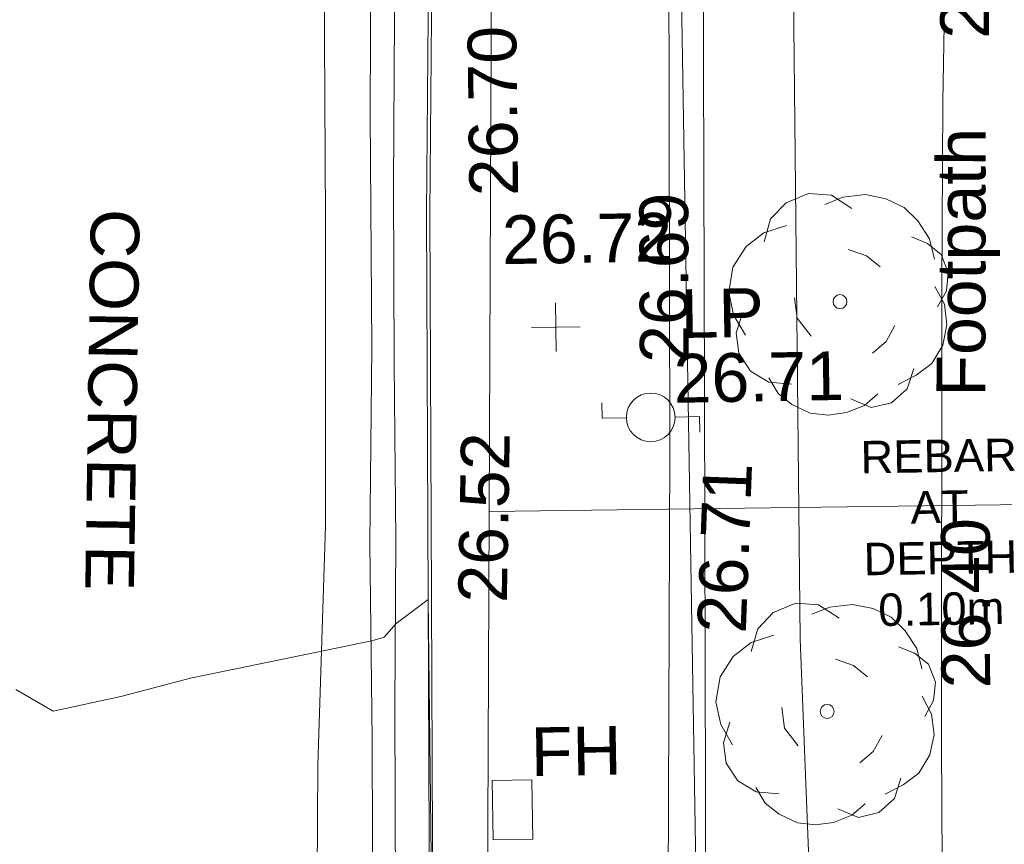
# Model space of a CAD drawing. Header units: millimetres. Extents: x -290717 to 520720, y -88450 to 287762.
# Tile 222 of 256: x -6642 to 937, y 21504 to 27854. Entities that reach past the tile are written whole.
import ezdxf

# ---------------------------------------------------------------- set-up
doc = ezdxf.new("R2010")
doc.units = ezdxf.units.MM
doc.linetypes.add('IMPORT-HIDDEN2 _3_', pattern=[4762.5, 3175, -1587.5])
doc.linetypes.add('IMPORT-UG_ELEC_STREET LIGHTING_QLB2 _2_', pattern=[2700, 1500, -300.0000000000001, 0, -250, 150, -300.0000000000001, 0, -200])
for name, color, linetype, lineweight, true_color in [('00_TOPO_FIREHYDRANT', 5, 'Continuous', 9, 0x0000ff), ('00_TOPO_FURN_LAMP_POST', 7, 'Continuous', 9, 0x666666), ('00_TOPO_KERB_BOTTOM', 1, 'Continuous', 9, 0xff0000), ('00_TOPO_KERB_TOP', 7, 'Continuous', 9, 0xa500a5), ('00_TOPO_LEVEL_SPOT', 7, 'Continuous', 9, 0x666666), ('00_TOPO_ROAD_MARKING_YELLOW_CONTINUOUS', 40, 'Continuous', 9, 0xffbf00), ('00_TOPO_TREE', 7, 'Continuous', 9, 0x666666), ('00_TOPO_WALL', 7, 'Continuous', 9, 0x7c00a5), ('00_UAV_FOOTPATH', 7, 'Continuous', 9, 0xa50000), ('00_UAV_FORM_LINES', 7, 'Continuous', 9, 0x666666), ('00_UAV_WALL', 7, 'Continuous', 9, 0x7c00a5), ('01_DTM_CONTOUR_MNR', 7, 'Continuous', 9, 0xa5a552), ('12333-PUM-2D-U-0001-C01 - Rev2_REVIT IMPORT_dwg', 7, 'Continuous', 9, 0x767676), ('PUM-CHAMBER EXTENTS', 6, 'IMPORT-HIDDEN2 _3_', 9, 0xff00ff), ('PUM-GPR-REBAR', 30, 'Continuous', 9, 0xff7f00)]:
    doc.layers.add(name, color=color, linetype=linetype, lineweight=lineweight, true_color=true_color)
doc.layers.add('00_TOPO_SURFACE', color=7, linetype='Continuous', lineweight=9)
doc.layers.add('00_TOPO_SURVEY_TEXT', color=7, linetype='Continuous', lineweight=9)
doc.styles.add('Arial_1', font='arial.ttf', dxfattribs={"height": 250})
doc.styles.add('Swis721 Lt BT_2', font='swissl.ttf', dxfattribs={"height": 375})

# ---------------------------------------------------------------- blocks, each defined once
blk = doc.blocks.new('12333-PUM-2D-U-0001-C01 - Rev2_REVIT IMPORT_dwg_CONIFEROUS_TREE-2077068-Site Location Plan Existing')
at = {"layer": '00_TOPO_TREE', "color": 254, "true_color": 0xcccccc, "flags": 128}
for points in [[(-1889.403682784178, 1545.875740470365), (-1717.639711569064, 2118.422311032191), (-1316.857112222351, 2519.204910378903), (-744.3105416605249, 2748.223538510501), (-171.763971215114, 2690.968881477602), (343.5279423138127, 2347.440939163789)], [(-343.5279423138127, 2461.950253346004), (114.5093140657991, 2633.714224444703), (687.0558846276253, 2690.968881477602), (1202.347798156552, 2576.459567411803), (1660.385054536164, 2347.440939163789), (2003.912996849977, 2003.912996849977), (2290.18628213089, 1545.875740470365), (2404.695596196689, 1030.583826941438)], [(-2404.695596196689, -801.5651986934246), (-2690.968881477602, -286.2732852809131), (-2805.478195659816, 286.2732852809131), (-2690.968881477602, 916.0745128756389), (-2347.440939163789, 1431.36642628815), (-1889.403682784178, 1774.894368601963), (-1316.857112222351, 1946.658339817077)], [(1832.149025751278, 1603.130397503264), (2232.93162509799, 1431.36642628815), (2576.459567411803, 1145.093141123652), (2748.223538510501, 687.0558846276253), (2690.968881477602, 229.0186282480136), (2461.950253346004, -171.763971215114)], [(229.0186282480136, 1316.857112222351), (687.0558846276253, 1145.093141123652), (1030.583826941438, 858.8198558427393)], [(2404.695596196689, 343.5279423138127), (2633.714224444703, -114.5093140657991), (2690.968881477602, -629.8012275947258), (2576.459567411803, -1145.093141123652), (2290.18628213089, -1603.130397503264), (1889.403682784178, -1889.403682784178), (1431.36642628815, -2118.422311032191)], [(-744.3105416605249, -858.8198558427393), (-1087.838483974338, -400.7825993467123), (-1145.093141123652, 114.5093140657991)], [(-1259.602455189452, -2061.167653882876), (-1832.149025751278, -2003.912996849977), (-2290.18628213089, -1717.639711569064), (-2576.459567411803, -1259.602455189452), (-2633.714224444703, -744.3105416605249), (-2461.950253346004, -229.0186282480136)], [(1374.111769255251, -629.8012275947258), (1145.093141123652, -1030.583826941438), (801.5651986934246, -1316.857112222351)], [(1832.149025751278, -1717.639711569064), (1660.385054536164, -2232.93162509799), (1259.602455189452, -2576.459567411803), (744.3105416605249, -2690.968881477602), (229.0186282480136, -2461.950253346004)], [(916.0745128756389, -2347.440939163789), (572.5465705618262, -2633.714224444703), (114.5093140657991, -2805.478195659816), (-343.5279423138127, -2862.732852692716), (-801.5651986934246, -2805.478195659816), (-1259.602455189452, -2576.459567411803), (-1603.130397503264, -2290.18628213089), (-1832.149025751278, -1889.403682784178)]]:
    blk.add_lwpolyline(points, dxfattribs=at)
at = {"layer": '00_TOPO_TREE', "color": 254, "true_color": 0xcccccc}
blk.add_circle((0, 0), 176.6246020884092, dxfattribs=at)
blk = doc.blocks.new('12333-PUM-2D-U-0001-C01 - Rev2_REVIT IMPORT_dwg_MSL_Lamp_Post_SYM-2077199-Site Location Plan Existing')
at = {"layer": '00_TOPO_FURN_LAMP_POST', "color": 254, "true_color": 0xcccccc, "flags": 128}
for points in [[(-500.1060478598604, 0), (-1000.212095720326, 0), (-1000.212095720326, 316.7338303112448)], [(500.1060478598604, 0), (1000.21209571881, 0), (1000.21209571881, -316.7338303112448)]]:
    blk.add_lwpolyline(points, dxfattribs=at)
at = {"layer": '00_TOPO_FURN_LAMP_POST', "color": 254, "true_color": 0xcccccc}
blk.add_circle((0, 0), 500.1060478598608, dxfattribs=at)
blk = doc.blocks.new('12333-PUM-2D-U-0001-C01 - Rev2_REVIT IMPORT_dwg_MM-2077200-Site Location Plan Existing')
at = {"layer": '00_TOPO_LEVEL_SPOT', "color": 254, "true_color": 0xcccccc, "flags": 128}
for points in [[(500.0000000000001, 0), (0, 0), (0, 500.0000000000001)], [(0, -500.0000000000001), (0, 0), (-500.0000000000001, 0)]]:
    blk.add_lwpolyline(points, dxfattribs=at)
blk = doc.blocks.new('12333-PUM-2D-U-0001-C01 - Rev2_REVIT IMPORT_dwg_CONIFEROUS_TREE-2077251-Site Location Plan Existing')
at = {"layer": '00_TOPO_TREE', "color": 254, "true_color": 0xcccccc, "flags": 128}
for points in [[(-1889.403682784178, 1545.875740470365), (-1717.639711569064, 2118.422311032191), (-1316.857112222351, 2519.204910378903), (-744.3105416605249, 2748.223538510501), (-171.763971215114, 2690.968881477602), (343.5279423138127, 2347.440939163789)], [(-343.5279423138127, 2461.950253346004), (114.5093140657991, 2633.714224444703), (687.0558846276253, 2690.968881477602), (1202.347798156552, 2576.459567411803), (1660.385054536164, 2347.440939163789), (2003.912996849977, 2003.912996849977), (2290.18628213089, 1545.875740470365), (2404.695596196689, 1030.583826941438)], [(-2404.695596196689, -801.5651986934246), (-2690.968881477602, -286.2732852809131), (-2805.478195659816, 286.2732852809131), (-2690.968881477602, 916.0745128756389), (-2347.440939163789, 1431.36642628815), (-1889.403682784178, 1774.894368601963), (-1316.857112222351, 1946.658339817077)], [(1832.149025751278, 1603.130397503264), (2232.93162509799, 1431.36642628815), (2576.459567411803, 1145.093141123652), (2748.223538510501, 687.0558846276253), (2690.968881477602, 229.0186282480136), (2461.950253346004, -171.763971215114)], [(229.0186282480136, 1316.857112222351), (687.0558846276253, 1145.093141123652), (1030.583826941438, 858.8198558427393)], [(2404.695596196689, 343.5279423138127), (2633.714224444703, -114.5093140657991), (2690.968881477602, -629.8012275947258), (2576.459567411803, -1145.093141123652), (2290.18628213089, -1603.130397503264), (1889.403682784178, -1889.403682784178), (1431.36642628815, -2118.422311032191)], [(-744.3105416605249, -858.8198558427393), (-1087.838483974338, -400.7825993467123), (-1145.093141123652, 114.5093140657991)], [(-1259.602455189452, -2061.167653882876), (-1832.149025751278, -2003.912996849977), (-2290.18628213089, -1717.639711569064), (-2576.459567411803, -1259.602455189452), (-2633.714224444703, -744.3105416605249), (-2461.950253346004, -229.0186282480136)], [(1374.111769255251, -629.8012275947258), (1145.093141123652, -1030.583826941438), (801.5651986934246, -1316.857112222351)], [(1832.149025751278, -1717.639711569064), (1660.385054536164, -2232.93162509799), (1259.602455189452, -2576.459567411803), (744.3105416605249, -2690.968881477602), (229.0186282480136, -2461.950253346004)], [(916.0745128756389, -2347.440939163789), (572.5465705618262, -2633.714224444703), (114.5093140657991, -2805.478195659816), (-343.5279423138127, -2862.732852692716), (-801.5651986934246, -2805.478195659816), (-1259.602455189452, -2576.459567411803), (-1603.130397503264, -2290.18628213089), (-1832.149025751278, -1889.403682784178)]]:
    blk.add_lwpolyline(points, dxfattribs=at)
at = {"layer": '00_TOPO_TREE', "color": 254, "true_color": 0xcccccc}
blk.add_circle((0, 0), 176.6246020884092, dxfattribs=at)
blk = doc.blocks.new('12333-PUM-2D-U-0001-C01 - Rev2_REVIT IMPORT_dwg_MGS62954_T2_Galway_ITM_3d_Rev1-2077680-Site Location Plan Existing')
at = {"layer": '00_TOPO_FIREHYDRANT', "color": 254, "true_color": 0xcccccc}
for p, q in [((533899338.6000001, 725577009.6000001), (533899338.6000001, 725577466.8000002)), ((533899338.6000001, 725577466.8000002), (533899643.4, 725577466.8000002)), ((533899643.4, 725577466.8000002), (533899643.4, 725577009.6000001)), ((533899338.6000001, 725577009.6000001), (533899643.4, 725577009.6000001))]:
    blk.add_line(p, q, dxfattribs=at)
at = {"layer": '00_TOPO_KERB_BOTTOM', "color": 254, "true_color": 0xcccccc, "flags": 128}
blk.add_lwpolyline([(533898764.105166, 725571026.9152713), (533898821.0019907, 725575140.1520832), (533898871.1286762, 725578874.6310568), (533898909.9279353, 725581840.5200496), (533898963.7298422, 725583962.6081212), (533898997.1133751, 725586104.1341182), (533899036.4995064, 725587793.1978781), (533899074.5946195, 725589970.3319584), (533899110.965927, 725592012.040946), (533899146.7551204, 725593598.3361902), (533899176.4370806, 725595423.6309454), (533899194.5971999, 725597464.3736867), (533899220.5385075, 725599086.17544), (533899246.958136, 725600745.2960148), (533899262.7158294, 725602301.7473198)], dxfattribs=at)
at = {"layer": '00_TOPO_KERB_TOP', "color": 254, "true_color": 0xcccccc, "flags": 128}
blk.add_lwpolyline([(533898790.33236, 725571026.5006781), (533898847.2299751, 725575139.7946573), (533898897.356793, 725578874.2834753), (533898936.1540059, 725581840.0160675), (533898989.9550799, 725583962.071278), (533899023.3390284, 725586103.6239452), (533899062.7245761, 725587792.6626796), (533899100.8209516, 725589969.8689066), (533899137.1910768, 725592011.5115204), (533899172.9807294, 725593597.8271172), (533899202.6656024, 725595423.3009921), (533899220.8257527, 725597464.047222), (533899246.7655868, 725599085.7568657), (533899273.1864413, 725600744.9544204), (533899288.9449047, 725602301.4817736)], dxfattribs=at)
at = {"layer": '00_TOPO_ROAD_MARKING_YELLOW_CONTINUOUS', "color": 254, "true_color": 0xcccccc, "flags": 128}
for points in [[(533898370, 725554850), (533898200.0000001, 725555260), (533898100, 725555620.0000001), (533898050.0000001, 725556290.0000001), (533898090, 725558090.0000001), (533898120, 725559300.0000001), (533898140, 725560250), (533898170.0000001, 725561270), (533898190.0000002, 725562430.0000002), (533898200.0000001, 725563280.0000001), (533898220, 725564630), (533898240, 725565580.0000001), (533898270, 725567210), (533898320.0000001, 725570100.0000001), (533898340, 725571540.0000001), (533898360.0000001, 725573280), (533898380.0000001, 725574770), (533898400.0000001, 725576270.0000001), (533898420.0000001, 725577800.0000001), (533898430.0000002, 725579310.0000002), (533898470, 725580820.0000001), (533898490.0000001, 725582610), (533898530.0000001, 725584460.0000001)], [(533898710.0000001, 725584410.0000001), (533898690.0000002, 725583360.0000001), (533898660.0000001, 725582060.0000002), (533898640.0000001, 725580690.0000002), (533898630.0000001, 725579330.0000002), (533898600, 725578040), (533898580.0000001, 725576580.0000001), (533898570.0000001, 725575100), (533898550.0000001, 725573790.0000001), (533898520.0000001, 725572300.0000001), (533898510.0000001, 725570650)]]:
    blk.add_lwpolyline(points, dxfattribs=at)
at = {"layer": '00_TOPO_SURFACE', "color": 254, "true_color": 0xcccccc, "flags": 128}
blk.add_lwpolyline([(533893824.42242, 725574681.4173602), (533894920.0000001, 725574620), (533895899.6935957, 725574590.0008543), (533897250.0000001, 725574550.0000001), (533897950.0000001, 725574560.0000002), (533897960.0000001, 725575910.0000001), (533898000.0000001, 725577610.0000001), (533898090, 725579450.0000004), (533898130.0000001, 725581810.0000001), (533898160.0000001, 725584140), (533898160.0000001, 725587230), (533898150.0000001, 725589910.0000001), (533898170.0000001, 725592650.0000001), (533898240, 725595020.0000001), (533898320.0000001, 725598970.0000001), (533898430.0000002, 725601500), (533898520.0000001, 725603510.0000001), (533898570.0000001, 725604410.0000001), (533897970, 725605800.0000001), (533896773.2119035, 725605630.6529837), (533895360, 725605480), (533894459.7258379, 725605350.0062451)], dxfattribs=at)
at = {"layer": '00_TOPO_WALL', "color": 254, "true_color": 0xcccccc, "flags": 128}
blk.add_lwpolyline([(533903196.0456186, 725572639.4553483), (533901719.7649682, 725572668.0242258), (533900613.8766022, 725572696.884826), (533900648.178223, 725574174.2979034), (533900665.8873505, 725575953.3907685), (533900751.3894038, 725579984.1210362), (533900810.7542551, 725583833.3312958), (533900872.2803066, 725587230.3244454), (533900922.9992424, 725590631.9649388), (533900988.9957588, 725595158.0420883), (533901047.4302918, 725598977.6703712), (533901107.5130171, 725601699.7244139), (533901667.9269539, 725601699.6509593)], dxfattribs=at)
at = {"layer": '00_UAV_FORM_LINES', "color": 254, "true_color": 0xcccccc, "flags": 128}
blk.add_lwpolyline([(533901973.2802559, 725601310.712365), (533901885.3595, 725596041.4490001), (533901857.3595001, 725591439.4490001), (533901761.3595001, 725583235.4490002), (533901728.3594999, 725578514.4490001), (533901818.3595001, 725574394.4490001), (533901773.3595002, 725573567.4490001), (533901752.6184992, 725572911.710936)], dxfattribs=at)
at = {"layer": '00_UAV_WALL', "color": 254, "true_color": 0xcccccc, "flags": 128}
blk.add_lwpolyline([(533903196.0456186, 725572639.4553483), (533903202.4066311, 725572859.9079312), (533900892.3599287, 725572942.4492058), (533900941.2247003, 725575407.5926774), (533900979.3599289, 725577331.4492059), (533901023.5406011, 725580404.8872669), (533901048.3599288, 725582131.4492059), (533901095.534448, 725585403.1017754), (533901119.359929, 725587055.4492059), (533901138.8066769, 725590400.2898917), (533901143.3599288, 725591183.4492059), (533901235.3599288, 725594791.449206), (533901242.9368128, 725595396.3102403), (533901282.3599288, 725598543.4492058)], dxfattribs=at)
at = {"layer": '01_DTM_CONTOUR_MNR', "color": 254, "true_color": 0xcccccc, "flags": 128}
for points in [[(533900627.7026038, 725573292.3877436), (533898850, 725575140), (533898870.0000001, 725578870), (533898620, 725578690.0000001), (533898526.9851936, 725578585.4635535), (533898430.0000002, 725578560.0000002), (533897030.7031453, 725578295.3640425), (533896490.9935741, 725578163.2295135), (533895970, 725578060.0000002), (533895683.8252233, 725578232.7230889)], [(533903204.4091021, 725594135.0824658), (533903200.0000001, 725594100.0000001), (533903179.8943689, 725593794.9930072), (533903188.0357143, 725593739.2857144), (533903292.4193243, 725593375.0225959), (533903161.1117354, 725588942.1867301), (533903053.7205039, 725587068.5100956), (533902898.6912388, 725582631.7549907), (533902866.6751788, 725581192.2761841), (533902802.8234286, 725577684.751209), (533902784.3275108, 725576305.5349195), (533902729.5504262, 725573381.5853972), (533902573.8032413, 725573170.9088805), (533901750.0000001, 725572960.0000001), (533901505.5738851, 725572920.5381936)]]:
    blk.add_lwpolyline(points, dxfattribs=at)
for name, p, xscale, yscale, zscale in [('12333-PUM-2D-U-0001-C01 - Rev2_REVIT IMPORT_dwg_CONIFEROUS_TREE-2077068-Site Location Plan Existing', (533902080.008882, 725581107.2364651), 0.3048, 0.3048, 0.3048), ('12333-PUM-2D-U-0001-C01 - Rev2_REVIT IMPORT_dwg_MM-2077200-Site Location Plan Existing', (533899889.901639, 725580948.6520363), 0.375, 0.375, 0.375), ('12333-PUM-2D-U-0001-C01 - Rev2_REVIT IMPORT_dwg_MSL_Lamp_Post_SYM-2077199-Site Location Plan Existing', (533900608.1382316, 725580241.0990994), 0.375, 0.375, 0.375), ('12333-PUM-2D-U-0001-C01 - Rev2_REVIT IMPORT_dwg_CONIFEROUS_TREE-2077251-Site Location Plan Existing', (533901926.3599288, 725577954.4492059), 0.3048, 0.3048, 0.3048)]:
    blk.add_blockref(name, p, dxfattribs=dict(xscale=xscale, yscale=yscale, zscale=zscale))
at = {"layer": '00_TOPO_FIREHYDRANT', "color": 251, "true_color": 0x666666, "insert": (533899640.0000001, 725577870.2296078), "char_height": 375, "width": 797.814593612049, "attachment_point": 1, "line_spacing_factor": 1.005061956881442, "style": 'Swis721 Lt BT_2'}
blk.add_mtext('FH', dxfattribs=at)
at = {"layer": '00_TOPO_FURN_LAMP_POST', "char_height": 375, "attachment_point": 1, "line_spacing_factor": 1.005061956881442, "style": 'Swis721 Lt BT_2'}
for s, insert, width in [('LP', (533900851.331384, 725581223.119229), 707.5855621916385), ('26.71', (533900789.0487993, 725580725.1703858), 1495.902363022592)]:
    blk.add_mtext(s, dxfattribs=dict(at, insert=insert, width=width))
at = {"layer": '00_TOPO_KERB_TOP', "color": 251, "true_color": 0x666666, "insert": (533899242.5175941, 725581966.4609909), "char_height": 375, "width": 1495.902363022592, "attachment_point": 1, "rotation": 89.69666203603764, "line_spacing_factor": 1.005061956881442, "style": 'Swis721 Lt BT_2'}
blk.add_mtext('26.70', dxfattribs=at)
at = {"layer": '00_TOPO_LEVEL_SPOT', "insert": (533899486.6140254, 725581815.5421842), "char_height": 375, "width": 1495.902363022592, "attachment_point": 1, "line_spacing_factor": 1.005061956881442, "style": 'Swis721 Lt BT_2'}
blk.add_mtext('26.72', dxfattribs=at)
at = {"layer": '00_TOPO_ROAD_MARKING_YELLOW_CONTINUOUS', "color": 251, "true_color": 0x666666, "insert": (533899100.5812453, 725578844.3752022), "char_height": 375, "width": 1495.902363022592, "attachment_point": 1, "rotation": 87.98526275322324, "line_spacing_factor": 1.005061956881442, "style": 'Swis721 Lt BT_2'}
blk.add_mtext('26.52', dxfattribs=at)
at = {"layer": '00_TOPO_SURVEY_TEXT', "color": 251, "true_color": 0x666666, "insert": (533896702.235692, 725581911.5071983), "char_height": 375, "width": 3286.236302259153, "attachment_point": 1, "rotation": 268.14124952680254, "line_spacing_factor": 1.005061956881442, "style": 'Swis721 Lt BT_2'}
blk.add_mtext('CONCRETE', dxfattribs=at)
at = {"layer": '00_TOPO_WALL', "color": 251, "true_color": 0x666666, "insert": (533900935.6459701, 725578583.1234454), "char_height": 375, "width": 1495.902363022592, "attachment_point": 1, "rotation": 86.86173551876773, "line_spacing_factor": 1.005061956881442, "style": 'Swis721 Lt BT_2'}
blk.add_mtext('26.71', dxfattribs=at)
at = {"layer": '00_UAV_FOOTPATH', "color": 251, "true_color": 0x666666, "char_height": 375, "attachment_point": 1, "line_spacing_factor": 1.005061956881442, "style": 'Swis721 Lt BT_2'}
for s, insert, width, rotation in [('26.39', (533902886.4746413, 725583117.2393622), 1495.902363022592, 88.96029827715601), ('Footpath', (533902809.8437077, 725580363.6005188), 2436.183848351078, 88.90962090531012), ('26.40', (533902809.1108708, 725578116.2912269), 1495.902363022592, 89.1400054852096)]:
    blk.add_mtext(s, dxfattribs=dict(at, insert=insert, width=width, rotation=rotation))
at = {"layer": '00_UAV_WALL', "color": 251, "true_color": 0x666666, "insert": (533900531.9555312, 725580661.9796312), "char_height": 375, "width": 1495.902363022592, "attachment_point": 1, "rotation": 89.17642990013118, "line_spacing_factor": 1.005061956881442, "style": 'Swis721 Lt BT_2'}
blk.add_mtext('26.69', dxfattribs=at)
blk = doc.blocks.new('12333-PUM-2D-U-0001-C01 - Rev2_REVIT IMPORT_dwg-1620468-Site Location Plan Existing')
at = {"layer": 'PUM-CHAMBER EXTENTS', "true_color": 0xffd4aa}
h = blk.add_hatch(dxfattribs=at)
h.set_pattern_fill('FP_15', color=41, style=0, pattern_type=2)
h.set_pattern_definition([(0, (-533641079.65, -725615854.3560001), (0, 4000), []), (90, (-533641079.65, -725615854.3560001), (-8000, 4.898587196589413e-13), [])])
h.paths.add_polyline_path([(260865.3501528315, -44518.35617865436), (263506.3501528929, -41517.35617860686), (263685.3501528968, -25598.35617861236), (264300.3501528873, -14402.35617861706), (262073.393403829, -13951.56663410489), (262068.9501528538, -14155.95617866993), (260506.8501529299, -14155.9561786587), (260515.9208416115, -13636.29677212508), (258772.350152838, -13283.35617866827), (258670.4501975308, -17982.77958357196), (258705.6273013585, -17930.13332725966), (258914.1292635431, -17799.69233468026), (259118.8501528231, -17758.97081790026), (259354.4823357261, -17811.47103625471), (259532.0730042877, -17930.13332725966), (259662.513996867, -18138.63528944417), (259703.2355136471, -18343.35617872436), (259646.303160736, -18585.62151974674), (259532.0730042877, -18756.57903018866), (259342.4847485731, -18883.25785263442), (259118.8501528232, -18927.74153954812), (258883.2179699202, -18875.2413211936), (258705.6273013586, -18756.57903018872), (258655.3045717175, -18681.26574300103), (258128.3501528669, -42983.35617862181)])
h.paths.add_polyline_path([(258258.950152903, -38844.75617859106), (258266.9306085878, -38387.55617861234), (258563.7501528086, -38387.55617863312), (258555.7696971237, -38844.75617861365)])
h.paths.add_polyline_path([(261852.3501529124, -20608.62106352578), (261633.0967024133, -20559.77012183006), (261467.850315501, -20449.35601612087), (261346.4762427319, -20255.34697165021), (261308.5852680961, -20064.85617870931), (261361.5602678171, -19839.43063920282), (261467.850315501, -19680.35634129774), (261661.8593599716, -19558.98226852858), (261852.3501529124, -19521.09129389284), (262071.6036034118, -19569.94223558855), (262236.8499903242, -19680.35634129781), (262358.2240630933, -19874.3653857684), (262396.115037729, -20064.85617870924), (262343.140038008, -20290.2817182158), (262236.8499903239, -20449.35601612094), (262060.4399654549, -20567.22942623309), (262026.8654006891, -20573.90782240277)])
at = {"layer": 'PUM-GPR-REBAR', "color": 41, "true_color": 0xffd4aa, "flags": 128}
blk.add_lwpolyline([(260865.3501528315, -44518.35617865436), (258128.3501528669, -42983.35617862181), (258772.350152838, -13283.35617866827), (260518.137342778, -13636.74544520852)], dxfattribs=at)
blk.add_blockref('12333-PUM-2D-U-0001-C01 - Rev2_REVIT IMPORT_dwg_MGS62954_T2_Galway_ITM_3d_Rev1-2077680-Site Location Plan Existing', (-533641079.6498471, -725615854.3561786))
at = {"layer": 'PUM-GPR-REBAR', "insert": (261738.9618549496, -35823.00682591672), "char_height": 250, "width": 1435.493221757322, "attachment_point": 2, "line_spacing_factor": 0.9417779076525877, "style": 'Arial_1'}
blk.add_mtext('REBAR\\PAT\\PDEPTH\\P0.10m', dxfattribs=at)

msp = doc.modelspace()

# ---------------------------------------------------------------- block references
at = {"layer": '12333-PUM-2D-U-0001-C01 - Rev2_REVIT IMPORT_dwg', "color": 254, "linetype": 'IMPORT-UG_ELEC_STREET LIGHTING_QLB2 _2_', "true_color": 0xffd4d4, "rotation": 0.9999999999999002}
msp.add_blockref('12333-PUM-2D-U-0001-C01 - Rev2_REVIT IMPORT_dwg-1620468-Site Location Plan Existing', (-261895.0770586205, 55869.5817132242), dxfattribs=at)

doc.saveas('drawing.dxf')
